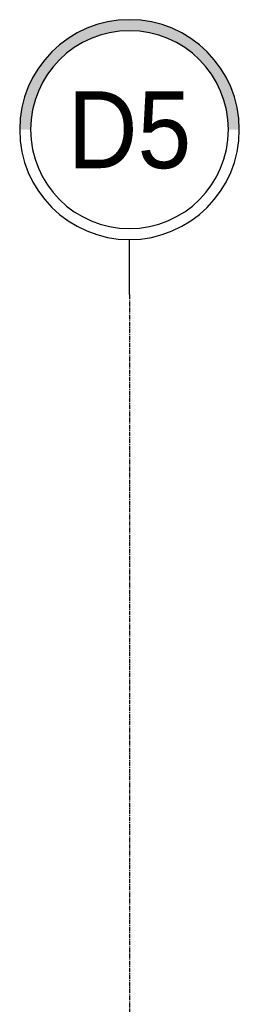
# Model space of a CAD drawing. Extents: x -7228 to 74941, y -112898 to 85621.
# Tile 6 of 256: x 52867 to 52931, y -107855 to -107568. Entities that reach past the tile are written whole.
import ezdxf
from ezdxf.enums import TextEntityAlignment as Align

# ---------------------------------------------------------------- set-up
doc = ezdxf.new("R2010")
doc.units = 0
doc.linetypes.add('CENTER', pattern=[2, 1.25, -0.25, 0.25, -0.25])
doc.layers.get('0').update_dxf_attribs({"color": 101, "linetype": 'CONTINUOUS'})
doc.layers.add('Os-osie glowne', color=1, linetype='CENTER')
doc.layers.add('Os-osie-opis', color=16, linetype='CONTINUOUS')
doc.styles.add('dwg_opis duży', font='ARIAL.TTF', dxfattribs={"width": 0.9})

# ---------------------------------------------------------------- blocks, each defined once
blk = doc.blocks.new('_opis_osi_liczbowy')
blk.add_hatch(color=256).paths.add_polyline_path([(32, 32), (32, 28.8, -1), (32, -28.8), (32, -32, 1)])
for radius in [32, 28.8]:
    blk.add_circle((32, 0), radius)
at = {"style": 'dwg_opis duży', "width": 0.9}
blk.add_attdef('AXNAMEH', text='', height=22.4, rotation=90, dxfattribs=at).set_placement((32, 0), align=Align.MIDDLE_CENTER)

msp = doc.modelspace()

# ---------------------------------------------------------------- linework, layer by layer
at = {"layer": 'Os-osie glowne'}
msp.add_lwpolyline([(52898.547, -107648.1), (52898.547, -109210.991)], dxfattribs=at)
at = {"layer": 'Os-osie-opis'}
msp.add_lwpolyline([(52898.547, -107648.1), (52898.547, -107632.1)], dxfattribs=at)

# ---------------------------------------------------------------- block references
ref = msp.add_blockref('_opis_osi_liczbowy', (52898.547, -107632.1), dxfattribs=dict(at, xscale=-1, rotation=270))
ref.add_attrib('AXNAMEH', 'D5', dxfattribs={"layer": '0', "height": 22.4, "style": 'dwg_opis duży', "width": 0.9}).set_placement((52898.547, -107600.115), align=Align.MIDDLE_CENTER)

doc.saveas('drawing.dxf')
